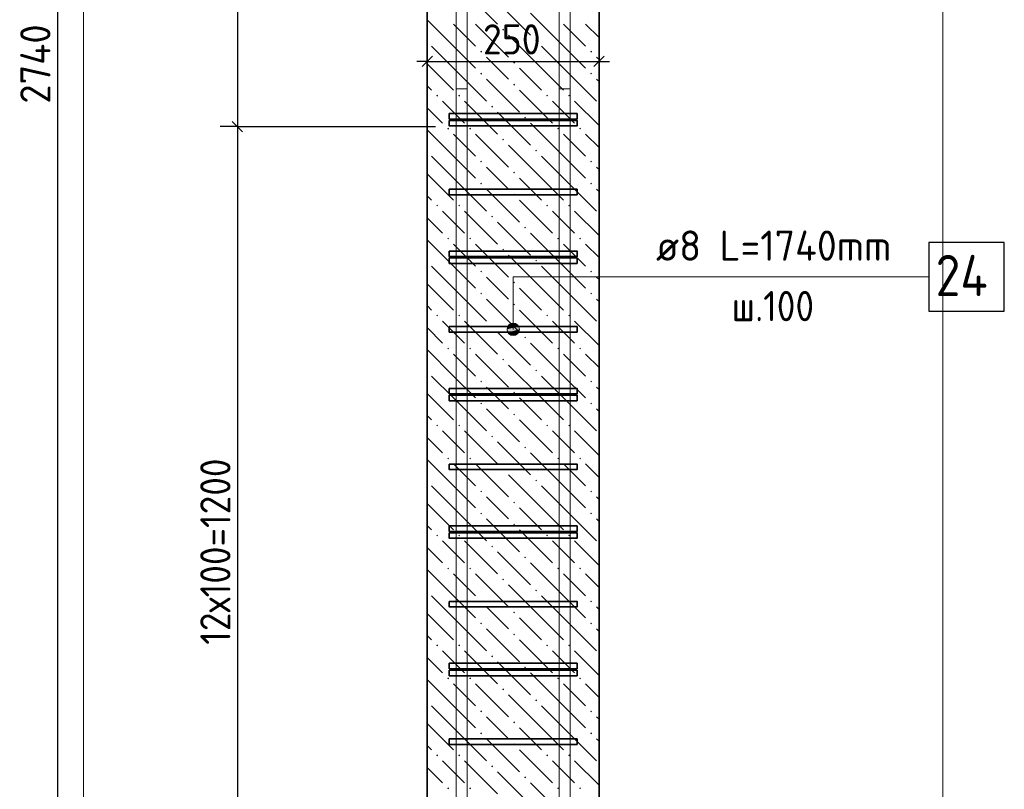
# Model space of a CAD drawing. Header units: millimetres. Extents: x 0 to 42000, y 0 to 29700.
# Tile 8 of 18: x 14042 to 21206, y 6583 to 12183. Entities that reach past the tile are written whole.
import ezdxf

# ---------------------------------------------------------------- set-up
doc = ezdxf.new("R2010")
doc.units = ezdxf.units.MM
doc.linetypes.add('______2', pattern=[270, 200, -70])
for name, color, linetype, lineweight in [('S1 Продольная арматура', 7, 'Continuous', 35), ('Standard', 7, 'Continuous', 25), ('Выпуски арматуры Г-обр.', 52, 'Continuous', 25), ('ЖБ Пилон', 7, 'Continuous', 35), ('Затяжка', 52, 'Continuous', 25), ('Позиционная метка линия выноска', 7, 'Continuous', 13)]:
    doc.layers.add(name, color=color, linetype=linetype, lineweight=lineweight)
doc.layers.add('Хомут', color=7, linetype='Continuous', lineweight=25, true_color=0x6e3c1e)
doc.styles.add('ISOCPEUR', font='txt')

msp = doc.modelspace()

# ---------------------------------------------------------------- hatches: boundary and pattern name
at = {"layer": 'ЖБ Пилон', "linetype": 'Continuous', "lineweight": 18, "transparency": 33554687}
for points in [[(17553, 12110.6), (17559.5, 12117.1), (17566, 12110.6), (17559.5, 12104.1)], [(17793, 12030.6), (17799.5, 12037.1), (17806, 12030.6), (17799.5, 12024.1)], [(17393, 11950.6), (17399.5, 11957.1), (17406, 11950.6), (17399.5, 11944.1)], [(18193, 11950.6), (18199.5, 11957.1), (18206, 11950.6), (18199.5, 11944.1)], [(17633, 11870.6), (17639.5, 11877.1), (17646, 11870.6), (17639.5, 11864.1)], [(17393, 11790.6), (17399.5, 11797.1), (17406, 11790.6), (17399.5, 11784.1)], [(18193, 11790.6), (18199.5, 11797.1), (18206, 11790.6), (18199.5, 11784.1)], [(17633, 11710.6), (17639.5, 11717.1), (17646, 11710.6), (17639.5, 11704.1)], [(17073, 11630.6), (17079.5, 11637.1), (17086, 11630.6), (17079.5, 11624.1)], [(17233, 11630.6), (17239.5, 11637.1), (17246, 11630.6), (17239.5, 11624.1)], [(17873, 11630.6), (17879.5, 11637.1), (17886, 11630.6), (17879.5, 11624.1)], [(18033, 11630.6), (18039.5, 11637.1), (18046, 11630.6), (18039.5, 11624.1)], [(17473, 11550.6), (17479.5, 11557.1), (17486, 11550.6), (17479.5, 11544.1)], [(17713, 11470.6), (17719.5, 11477.1), (17726, 11470.6), (17719.5, 11464.1)], [(17153, 11390.6), (17159.5, 11397.1), (17166, 11390.6), (17159.5, 11384.1)], [(17313, 11390.6), (17319.5, 11397.1), (17326, 11390.6), (17319.5, 11384.1)], [(17953, 11390.6), (17959.5, 11397.1), (17966, 11390.6), (17959.5, 11384.1)], [(18113, 11390.6), (18119.5, 11397.1), (18126, 11390.6), (18119.5, 11384.1)], [(17553, 11310.6), (17559.5, 11317.1), (17566, 11310.6), (17559.5, 11304.1)], [(17793, 11230.6), (17799.5, 11237.1), (17806, 11230.6), (17799.5, 11224.1)], [(17393, 11150.6), (17399.5, 11157.1), (17406, 11150.6), (17399.5, 11144.1)], [(18193, 11150.6), (18199.5, 11157.1), (18206, 11150.6), (18199.5, 11144.1)], [(17633, 11070.6), (17639.5, 11077.1), (17646, 11070.6), (17639.5, 11064.1)], [(17393, 10990.6), (17399.5, 10997.1), (17406, 10990.6), (17399.5, 10984.1)], [(18193, 10990.6), (18199.5, 10997.1), (18206, 10990.6), (18199.5, 10984.1)], [(17633, 10910.6), (17639.5, 10917.1), (17646, 10910.6), (17639.5, 10904.1)], [(17073, 10830.6), (17079.5, 10837.1), (17086, 10830.6), (17079.5, 10824.1)], [(17233, 10830.6), (17239.5, 10837.1), (17246, 10830.6), (17239.5, 10824.1)], [(17873, 10830.6), (17879.5, 10837.1), (17886, 10830.6), (17879.5, 10824.1)], [(18033, 10830.6), (18039.5, 10837.1), (18046, 10830.6), (18039.5, 10824.1)], [(17473, 10750.6), (17479.5, 10757.1), (17486, 10750.6), (17479.5, 10744.1)], [(17713, 10670.6), (17719.5, 10677.1), (17726, 10670.6), (17719.5, 10664.1)], [(17153, 10590.6), (17159.5, 10597.1), (17166, 10590.6), (17159.5, 10584.1)], [(17313, 10590.6), (17319.5, 10597.1), (17326, 10590.6), (17319.5, 10584.1)], [(17953, 10590.6), (17959.5, 10597.1), (17966, 10590.6), (17959.5, 10584.1)], [(18113, 10590.6), (18119.5, 10597.1), (18126, 10590.6), (18119.5, 10584.1)], [(17553, 10510.6), (17559.5, 10517.1), (17566, 10510.6), (17559.5, 10504.1)], [(17793, 10430.6), (17799.5, 10437.1), (17806, 10430.6), (17799.5, 10424.1)], [(17393, 10350.6), (17399.5, 10357.1), (17406, 10350.6), (17399.5, 10344.1)], [(18193, 10350.6), (18199.5, 10357.1), (18206, 10350.6), (18199.5, 10344.1)], [(17633, 10270.6), (17639.5, 10277.1), (17646, 10270.6), (17639.5, 10264.1)], [(17393, 10190.6), (17399.5, 10197.1), (17406, 10190.6), (17399.5, 10184.1)], [(18193, 10190.6), (18199.5, 10197.1), (18206, 10190.6), (18199.5, 10184.1)], [(17633, 10110.6), (17639.5, 10117.1), (17646, 10110.6), (17639.5, 10104.1)], [(17073, 10030.6), (17079.5, 10037.1), (17086, 10030.6), (17079.5, 10024.1)], [(17233, 10030.6), (17239.5, 10037.1), (17246, 10030.6), (17239.5, 10024.1)], [(17873, 10030.6), (17879.5, 10037.1), (17886, 10030.6), (17879.5, 10024.1)], [(18033, 10030.6), (18039.5, 10037.1), (18046, 10030.6), (18039.5, 10024.1)], [(17473, 9950.6), (17479.5, 9957.1), (17486, 9950.6), (17479.5, 9944.1)], [(17713, 9870.6), (17719.5, 9877.1), (17726, 9870.6), (17719.5, 9864.1)], [(17153, 9790.6), (17159.5, 9797.1), (17166, 9790.6), (17159.5, 9784.1)], [(17313, 9790.6), (17319.5, 9797.1), (17326, 9790.6), (17319.5, 9784.1)], [(17953, 9790.6), (17959.5, 9797.1), (17966, 9790.6), (17959.5, 9784.1)], [(18113, 9790.6), (18119.5, 9797.1), (18126, 9790.6), (18119.5, 9784.1)], [(17553, 9710.6), (17559.5, 9717.1), (17566, 9710.6), (17559.5, 9704.1)], [(17793, 9630.6), (17799.5, 9637.1), (17806, 9630.6), (17799.5, 9624.1)], [(17393, 9550.6), (17399.5, 9557.1), (17406, 9550.6), (17399.5, 9544.1)], [(18193, 9550.6), (18199.5, 9557.1), (18206, 9550.6), (18199.5, 9544.1)], [(17633, 9470.6), (17639.5, 9477.1), (17646, 9470.6), (17639.5, 9464.1)], [(17393, 9390.6), (17399.5, 9397.1), (17406, 9390.6), (17399.5, 9384.1)], [(18193, 9390.6), (18199.5, 9397.1), (18206, 9390.6), (18199.5, 9384.1)], [(17633, 9310.6), (17639.5, 9317.1), (17646, 9310.6), (17639.5, 9304.1)], [(17073, 9230.6), (17079.5, 9237.1), (17086, 9230.6), (17079.5, 9224.1)], [(17233, 9230.6), (17239.5, 9237.1), (17246, 9230.6), (17239.5, 9224.1)], [(17873, 9230.6), (17879.5, 9237.1), (17886, 9230.6), (17879.5, 9224.1)], [(18033, 9230.6), (18039.5, 9237.1), (18046, 9230.6), (18039.5, 9224.1)], [(17473, 9150.6), (17479.5, 9157.1), (17486, 9150.6), (17479.5, 9144.1)], [(17713, 9070.6), (17719.5, 9077.1), (17726, 9070.6), (17719.5, 9064.1)], [(17153, 8990.6), (17159.5, 8997.1), (17166, 8990.6), (17159.5, 8984.1)], [(17313, 8990.6), (17319.5, 8997.1), (17326, 8990.6), (17319.5, 8984.1)], [(17953, 8990.6), (17959.5, 8997.1), (17966, 8990.6), (17959.5, 8984.1)], [(18113, 8990.6), (18119.5, 8997.1), (18126, 8990.6), (18119.5, 8984.1)], [(17553, 8910.6), (17559.5, 8917.1), (17566, 8910.6), (17559.5, 8904.1)], [(17793, 8830.6), (17799.5, 8837.1), (17806, 8830.6), (17799.5, 8824.1)], [(17393, 8750.6), (17399.5, 8757.1), (17406, 8750.6), (17399.5, 8744.1)], [(18193, 8750.6), (18199.5, 8757.1), (18206, 8750.6), (18199.5, 8744.1)], [(17633, 8670.6), (17639.5, 8677.1), (17646, 8670.6), (17639.5, 8664.1)], [(17393, 8590.6), (17399.5, 8597.1), (17406, 8590.6), (17399.5, 8584.1)], [(18193, 8590.6), (18199.5, 8597.1), (18206, 8590.6), (18199.5, 8584.1)], [(17633, 8510.6), (17639.5, 8517.1), (17646, 8510.6), (17639.5, 8504.1)], [(17073, 8430.6), (17079.5, 8437.1), (17086, 8430.6), (17079.5, 8424.1)], [(17233, 8430.6), (17239.5, 8437.1), (17246, 8430.6), (17239.5, 8424.1)], [(17873, 8430.6), (17879.5, 8437.1), (17886, 8430.6), (17879.5, 8424.1)], [(18033, 8430.6), (18039.5, 8437.1), (18046, 8430.6), (18039.5, 8424.1)], [(17473, 8350.6), (17479.5, 8357.1), (17486, 8350.6), (17479.5, 8344.1)], [(17713, 8270.6), (17719.5, 8277.1), (17726, 8270.6), (17719.5, 8264.1)], [(17153, 8190.6), (17159.5, 8197.1), (17166, 8190.6), (17159.5, 8184.1)], [(17313, 8190.6), (17319.5, 8197.1), (17326, 8190.6), (17319.5, 8184.1)], [(17953, 8190.6), (17959.5, 8197.1), (17966, 8190.6), (17959.5, 8184.1)], [(18113, 8190.6), (18119.5, 8197.1), (18126, 8190.6), (18119.5, 8184.1)], [(17553, 8110.6), (17559.5, 8117.1), (17566, 8110.6), (17559.5, 8104.1)], [(17793, 8030.6), (17799.5, 8037.1), (17806, 8030.6), (17799.5, 8024.1)], [(17393, 7950.6), (17399.5, 7957.1), (17406, 7950.6), (17399.5, 7944.1)], [(18193, 7950.6), (18199.5, 7957.1), (18206, 7950.6), (18199.5, 7944.1)], [(17633, 7870.6), (17639.5, 7877.1), (17646, 7870.6), (17639.5, 7864.1)], [(17393, 7790.6), (17399.5, 7797.1), (17406, 7790.6), (17399.5, 7784.1)], [(18193, 7790.6), (18199.5, 7797.1), (18206, 7790.6), (18199.5, 7784.1)], [(17633, 7710.6), (17639.5, 7717.1), (17646, 7710.6), (17639.5, 7704.1)], [(17073, 7630.6), (17079.5, 7637.1), (17086, 7630.6), (17079.5, 7624.1)], [(17233, 7630.6), (17239.5, 7637.1), (17246, 7630.6), (17239.5, 7624.1)], [(17873, 7630.6), (17879.5, 7637.1), (17886, 7630.6), (17879.5, 7624.1)], [(18033, 7630.6), (18039.5, 7637.1), (18046, 7630.6), (18039.5, 7624.1)], [(17473, 7550.6), (17479.5, 7557.1), (17486, 7550.6), (17479.5, 7544.1)], [(17713, 7470.6), (17719.5, 7477.1), (17726, 7470.6), (17719.5, 7464.1)], [(17153, 7390.6), (17159.5, 7397.1), (17166, 7390.6), (17159.5, 7384.1)], [(17313, 7390.6), (17319.5, 7397.1), (17326, 7390.6), (17319.5, 7384.1)], [(17953, 7390.6), (17959.5, 7397.1), (17966, 7390.6), (17959.5, 7384.1)], [(18113, 7390.6), (18119.5, 7397.1), (18126, 7390.6), (18119.5, 7384.1)], [(17553, 7310.6), (17559.5, 7317.1), (17566, 7310.6), (17559.5, 7304.1)], [(17793, 7230.6), (17799.5, 7237.1), (17806, 7230.6), (17799.5, 7224.1)], [(17393, 7150.6), (17399.5, 7157.1), (17406, 7150.6), (17399.5, 7144.1)], [(18193, 7150.6), (18199.5, 7157.1), (18206, 7150.6), (18199.5, 7144.1)], [(17633, 7070.6), (17639.5, 7077.1), (17646, 7070.6), (17639.5, 7064.1)], [(17393, 6990.6), (17399.5, 6997.1), (17406, 6990.6), (17399.5, 6984.1)], [(18193, 6990.6), (18199.5, 6997.1), (18206, 6990.6), (18199.5, 6984.1)], [(17633, 6910.6), (17639.5, 6917.1), (17646, 6910.6), (17639.5, 6904.1)], [(17073, 6830.6), (17079.5, 6837.1), (17086, 6830.6), (17079.5, 6824.1)], [(17233, 6830.6), (17239.5, 6837.1), (17246, 6830.6), (17239.5, 6824.1)], [(17873, 6830.6), (17879.5, 6837.1), (17886, 6830.6), (17879.5, 6824.1)], [(18033, 6830.6), (18039.5, 6837.1), (18046, 6830.6), (18039.5, 6824.1)], [(17473, 6750.6), (17479.5, 6757.1), (17486, 6750.6), (17479.5, 6744.1)], [(17713, 6670.6), (17719.5, 6677.1), (17726, 6670.6), (17719.5, 6664.1)], [(17153, 6590.6), (17159.5, 6597.1), (17166, 6590.6), (17159.5, 6584.1)], [(17313, 6590.6), (17319.5, 6597.1), (17326, 6590.6), (17319.5, 6584.1)], [(17953, 6590.6), (17959.5, 6597.1), (17966, 6590.6), (17959.5, 6584.1)], [(18113, 6590.6), (18119.5, 6597.1), (18126, 6590.6), (18119.5, 6584.1)]]:
    msp.add_hatch(color=7, dxfattribs=at).paths.add_polyline_path(points, flags=16)
at = {"layer": 'Позиционная метка линия выноска', "linetype": 'Continuous', "lineweight": 13, "transparency": 33554687}
for points in [[(17655.1, 9968.8), (17610.1, 9968.8), (17593.9, 9952.6)], [(17655.1, 9968.8), (17593.9, 9952.6), (17671.3, 9952.6)], [(17610.1, 9968.8), (17655.1, 9968.8), (17632.6, 9975.1)], [(17671.3, 9952.6), (17593.9, 9952.6), (17587.6, 9930.1)], [(17671.3, 9952.6), (17587.6, 9930.1), (17677.6, 9930.1)], [(17677.6, 9930.1), (17587.6, 9930.1), (17593.9, 9907.6)], [(17677.6, 9930.1), (17593.9, 9907.6), (17671.3, 9907.6)], [(17671.3, 9907.6), (17593.9, 9907.6), (17610.1, 9891.4)], [(17671.3, 9907.6), (17610.1, 9891.4), (17655.1, 9891.4)], [(17655.1, 9891.4), (17610.1, 9891.4), (17632.6, 9885.1)]]:
    msp.add_hatch(color=7, dxfattribs=at).paths.add_polyline_path(points)

# ---------------------------------------------------------------- linework, layer by layer
at = {"layer": 'S1 Продольная арматура', "color": 7, "linetype": 'Continuous', "lineweight": 18, "transparency": 33554687}
for points in [[(17217.6, 5030.1), (17217.5, 18730.3), (17297.6, 19732.1), (17297.6, 26380.1), (17377.6, 26380.1), (17377.6, 19728.9), (17297.5, 18727.1), (17297.6, 5030.1), (17217.6, 5030.1)], [(17217.6, 5030.1), (17217.5, 18730.3), (17297.6, 19732.1), (17297.6, 26380.1), (17377.6, 26380.1), (17377.6, 19728.9), (17297.5, 18727.1), (17297.6, 5030.1), (17217.6, 5030.1)], [(17217.6, 5030.1), (17217.5, 18730.3), (17297.6, 19732.1), (17297.6, 26380.1), (17377.6, 26380.1), (17377.6, 19728.9), (17297.5, 18727.1), (17297.6, 5030.1), (17217.6, 5030.1)], [(17217.6, 5030.1), (17217.5, 18730.3), (17297.6, 19732.1), (17297.6, 26380.1), (17377.6, 26380.1), (17377.6, 19728.9), (17297.5, 18727.1), (17297.6, 5030.1), (17217.6, 5030.1)], [(17217.6, 5030.1), (17217.5, 18730.3), (17297.6, 19732.1), (17297.6, 26380.1), (17377.6, 26380.1), (17377.6, 19728.9), (17297.5, 18727.1), (17297.6, 5030.1), (17217.6, 5030.1)], [(17217.6, 5030.1), (17217.5, 18730.3), (17297.6, 19732.1), (17297.6, 26380.1), (17377.6, 26380.1), (17377.6, 19728.9), (17297.5, 18727.1), (17297.6, 5030.1), (17217.6, 5030.1)], [(17967.6, 5030.1), (17967.7, 18727.1), (17887.6, 19728.9), (17887.6, 26380.1), (17967.6, 26380.1), (17967.6, 19732.1), (18047.7, 18730.3), (18047.6, 5030.1), (17967.6, 5030.1)], [(17967.6, 5030.1), (17967.7, 18727.1), (17887.6, 19728.9), (17887.6, 26380.1), (17967.6, 26380.1), (17967.6, 19732.1), (18047.7, 18730.3), (18047.6, 5030.1), (17967.6, 5030.1)], [(17967.6, 5030.1), (17967.7, 18727.1), (17887.6, 19728.9), (17887.6, 26380.1), (17967.6, 26380.1), (17967.6, 19732.1), (18047.7, 18730.3), (18047.6, 5030.1), (17967.6, 5030.1)], [(17967.6, 5030.1), (17967.7, 18727.1), (17887.6, 19728.9), (17887.6, 26380.1), (17967.6, 26380.1), (17967.6, 19732.1), (18047.7, 18730.3), (18047.6, 5030.1), (17967.6, 5030.1)], [(17967.6, 5030.1), (17967.7, 18727.1), (17887.6, 19728.9), (17887.6, 26380.1), (17967.6, 26380.1), (17967.6, 19732.1), (18047.7, 18730.3), (18047.6, 5030.1), (17967.6, 5030.1)], [(17967.6, 5030.1), (17967.7, 18727.1), (17887.6, 19728.9), (17887.6, 26380.1), (17967.6, 26380.1), (17967.6, 19732.1), (18047.7, 18730.3), (18047.6, 5030.1), (17967.6, 5030.1)]]:
    msp.add_lwpolyline(points, dxfattribs=at)
at = {"layer": 'Standard', "color": 7, "linetype": 'Continuous', "lineweight": -3, "transparency": 33554687}
for p, q in [((14316.2, 18730.1), (14316.2, 5030.1)), ((15625.9, 18405.1), (15625.9, 11405.1)), ((17007.6, 11880.1), (17007.6, 12005.1)), ((18257.6, 11880.1), (18257.6, 12005.1)), ((17007.6, 11880.1), (16932.6, 11880.1)), ((17007.6, 11880.1), (17007.6, 11755.1)), ((17007.6, 11880.1), (17007.6, 11880.1)), ((17007.6, 11880.1), (18257.6, 11880.1)), ((18257.6, 11880.1), (18257.6, 11755.1)), ((18257.6, 11880.1), (18257.6, 11880.1)), ((18257.6, 11880.1), (18332.6, 11880.1)), ((15625.9, 11405.1), (15500.9, 11405.1)), ((15625.9, 11405.1), (15750.9, 11405.1)), ((15625.9, 11405.1), (17067.6, 11405.1)), ((15625.9, 11405.1), (15625.9, 5405.1))]:
    msp.add_line(p, q, dxfattribs=at)
at = {"layer": 'Standard', "color": 7, "linetype": 'Continuous', "lineweight": 25, "transparency": 33554687}
for p, q in [((16970.1, 11842.6), (17045.1, 11917.6)), ((18220.1, 11842.6), (18295.1, 11917.6)), ((15588.4, 11442.6), (15663.4, 11367.6))]:
    msp.add_line(p, q, dxfattribs=at)
at = {"layer": 'Standard', "color": 254, "linetype": 'Continuous', "lineweight": 13, "true_color": 0xc4c4ff, "transparency": 33554687}
msp.add_lwpolyline([(14507.6, 1530.1), (20757.6, 1530.1), (20757.6, 27230.1), (14507.6, 27230.1), (14507.6, 1530.1)], dxfattribs=at)
at = {"layer": 'Выпуски арматуры Г-обр.', "color": 7, "linetype": '______2', "lineweight": 13, "transparency": 33554687}
for points in [[(17297.6, 11680.1), (17297.6, 3724.5), (17290.6, 3674.3), (17273.4, 3622.1), (17246.4, 3574), (17213.3, 3534.4), (17173.7, 3501.3), (17125.6, 3474.3), (17073.4, 3457.1), (17023.1, 3450.1), (15247.6, 3450.1), (15247.6, 3530.1), (17017.6, 3530.1), (17055.2, 3535.3), (17093.3, 3547.9), (17128.1, 3567.4), (17156.5, 3591.1), (17180.3, 3619.5), (17199.8, 3654.4), (17212.3, 3692.5), (17217.6, 3730.1), (17217.6, 11680.1), (17297.6, 11680.1)], [(17297.6, 11680.1), (17297.6, 3724.5), (17290.6, 3674.3), (17273.4, 3622.1), (17246.4, 3574), (17213.3, 3534.4), (17173.7, 3501.3), (17125.6, 3474.3), (17073.4, 3457.1), (17023.1, 3450.1), (15247.6, 3450.1), (15247.6, 3530.1), (17017.6, 3530.1), (17055.2, 3535.3), (17093.3, 3547.9), (17128.1, 3567.4), (17156.5, 3591.1), (17180.3, 3619.5), (17199.8, 3654.4), (17212.3, 3692.5), (17217.6, 3730.1), (17217.6, 11680.1), (17297.6, 11680.1)], [(17297.6, 11680.1), (17297.6, 3724.5), (17290.6, 3674.3), (17273.4, 3622.1), (17246.4, 3574), (17213.3, 3534.4), (17173.7, 3501.3), (17125.6, 3474.3), (17073.4, 3457.1), (17023.1, 3450.1), (15247.6, 3450.1), (15247.6, 3530.1), (17017.6, 3530.1), (17055.2, 3535.3), (17093.3, 3547.9), (17128.1, 3567.4), (17156.5, 3591.1), (17180.3, 3619.5), (17199.8, 3654.4), (17212.3, 3692.5), (17217.6, 3730.1), (17217.6, 11680.1), (17297.6, 11680.1)], [(17297.6, 11680.1), (17297.6, 3724.5), (17290.6, 3674.3), (17273.4, 3622.1), (17246.4, 3574), (17213.3, 3534.4), (17173.7, 3501.3), (17125.6, 3474.3), (17073.4, 3457.1), (17023.1, 3450.1), (15247.6, 3450.1), (15247.6, 3530.1), (17017.6, 3530.1), (17055.2, 3535.3), (17093.3, 3547.9), (17128.1, 3567.4), (17156.5, 3591.1), (17180.3, 3619.5), (17199.8, 3654.4), (17212.3, 3692.5), (17217.6, 3730.1), (17217.6, 11680.1), (17297.6, 11680.1)], [(17297.6, 11680.1), (17297.6, 3724.5), (17290.6, 3674.3), (17273.4, 3622.1), (17246.4, 3574), (17213.3, 3534.4), (17173.7, 3501.3), (17125.6, 3474.3), (17073.4, 3457.1), (17023.1, 3450.1), (15247.6, 3450.1), (15247.6, 3530.1), (17017.6, 3530.1), (17055.2, 3535.3), (17093.3, 3547.9), (17128.1, 3567.4), (17156.5, 3591.1), (17180.3, 3619.5), (17199.8, 3654.4), (17212.3, 3692.5), (17217.6, 3730.1), (17217.6, 11680.1), (17297.6, 11680.1)], [(17297.6, 11680.1), (17297.6, 3724.5), (17290.6, 3674.3), (17273.4, 3622.1), (17246.4, 3574), (17213.3, 3534.4), (17173.7, 3501.3), (17125.6, 3474.3), (17073.4, 3457.1), (17023.1, 3450.1), (15247.6, 3450.1), (15247.6, 3530.1), (17017.6, 3530.1), (17055.2, 3535.3), (17093.3, 3547.9), (17128.1, 3567.4), (17156.5, 3591.1), (17180.3, 3619.5), (17199.8, 3654.4), (17212.3, 3692.5), (17217.6, 3730.1), (17217.6, 11680.1), (17297.6, 11680.1)], [(18047.6, 11680.1), (18047.6, 3730.1), (18052.8, 3692.5), (18065.4, 3654.4), (18084.9, 3619.5), (18108.6, 3591.1), (18137, 3567.4), (18171.9, 3547.9), (18210, 3535.3), (18247.5, 3530.1), (20017.6, 3530.1), (20017.6, 3450.1), (18242, 3450.1), (18191.8, 3457.1), (18139.5, 3474.3), (18091.4, 3501.3), (18051.8, 3534.4), (18018.7, 3574), (17991.8, 3622.1), (17974.6, 3674.3), (17967.6, 3724.5), (17967.6, 11680.1), (18047.6, 11680.1)], [(18047.6, 11680.1), (18047.6, 3730.1), (18052.8, 3692.5), (18065.4, 3654.4), (18084.9, 3619.5), (18108.6, 3591.1), (18137, 3567.4), (18171.9, 3547.9), (18210, 3535.3), (18247.5, 3530.1), (20017.6, 3530.1), (20017.6, 3450.1), (18242, 3450.1), (18191.8, 3457.1), (18139.5, 3474.3), (18091.4, 3501.3), (18051.8, 3534.4), (18018.7, 3574), (17991.8, 3622.1), (17974.6, 3674.3), (17967.6, 3724.5), (17967.6, 11680.1), (18047.6, 11680.1)], [(18047.6, 11680.1), (18047.6, 3730.1), (18052.8, 3692.5), (18065.4, 3654.4), (18084.9, 3619.5), (18108.6, 3591.1), (18137, 3567.4), (18171.9, 3547.9), (18210, 3535.3), (18247.5, 3530.1), (20017.6, 3530.1), (20017.6, 3450.1), (18242, 3450.1), (18191.8, 3457.1), (18139.5, 3474.3), (18091.4, 3501.3), (18051.8, 3534.4), (18018.7, 3574), (17991.8, 3622.1), (17974.6, 3674.3), (17967.6, 3724.5), (17967.6, 11680.1), (18047.6, 11680.1)], [(18047.6, 11680.1), (18047.6, 3730.1), (18052.8, 3692.5), (18065.4, 3654.4), (18084.9, 3619.5), (18108.6, 3591.1), (18137, 3567.4), (18171.9, 3547.9), (18210, 3535.3), (18247.5, 3530.1), (20017.6, 3530.1), (20017.6, 3450.1), (18242, 3450.1), (18191.8, 3457.1), (18139.5, 3474.3), (18091.4, 3501.3), (18051.8, 3534.4), (18018.7, 3574), (17991.8, 3622.1), (17974.6, 3674.3), (17967.6, 3724.5), (17967.6, 11680.1), (18047.6, 11680.1)], [(18047.6, 11680.1), (18047.6, 3730.1), (18052.8, 3692.5), (18065.4, 3654.4), (18084.9, 3619.5), (18108.6, 3591.1), (18137, 3567.4), (18171.9, 3547.9), (18210, 3535.3), (18247.5, 3530.1), (20017.6, 3530.1), (20017.6, 3450.1), (18242, 3450.1), (18191.8, 3457.1), (18139.5, 3474.3), (18091.4, 3501.3), (18051.8, 3534.4), (18018.7, 3574), (17991.8, 3622.1), (17974.6, 3674.3), (17967.6, 3724.5), (17967.6, 11680.1), (18047.6, 11680.1)], [(18047.6, 11680.1), (18047.6, 3730.1), (18052.8, 3692.5), (18065.4, 3654.4), (18084.9, 3619.5), (18108.6, 3591.1), (18137, 3567.4), (18171.9, 3547.9), (18210, 3535.3), (18247.5, 3530.1), (20017.6, 3530.1), (20017.6, 3450.1), (18242, 3450.1), (18191.8, 3457.1), (18139.5, 3474.3), (18091.4, 3501.3), (18051.8, 3534.4), (18018.7, 3574), (17991.8, 3622.1), (17974.6, 3674.3), (17967.6, 3724.5), (17967.6, 11680.1), (18047.6, 11680.1)]]:
    msp.add_lwpolyline(points, dxfattribs=at)
at = {"layer": 'ЖБ Пилон', "color": 7, "linetype": 'Continuous', "lineweight": 35, "transparency": 33554687}
for p, q in [((17007.6, 18730.1), (17007.6, 5030.1)), ((18257.6, 5030.1), (18257.6, 18730.1))]:
    msp.add_line(p, q, dxfattribs=at)
at = {"layer": 'ЖБ Пилон', "color": 9, "linetype": 'Continuous', "lineweight": 18, "true_color": 0xc7c7c7, "transparency": 33554687}
for p, q in [((17279.5, 12390.6), (17519.5, 12150.6)), ((17519.5, 12310.6), (17759.5, 12070.6)), ((17199.5, 11990.6), (17007.6, 12182.5)), ((17999.5, 11990.6), (17759.5, 12230.6)), ((17199.5, 12150.6), (17359.5, 11990.6)), ((17359.5, 12150.6), (17599.5, 11910.6)), ((17999.5, 12150.6), (18159.5, 11990.6)), ((18159.5, 12150.6), (18257.6, 12052.5)), ((17839.5, 11830.6), (17599.5, 12070.6)), ((17039.5, 11990.6), (17199.5, 11830.6)), ((17199.5, 11990.6), (17359.5, 11830.6)), ((17839.5, 11990.6), (17999.5, 11830.6)), ((17999.5, 11990.6), (18159.5, 11830.6)), ((17519.5, 11830.6), (17439.5, 11910.6)), ((18257.6, 11892.5), (18239.5, 11910.6)), ((17039.5, 11830.6), (17007.6, 11862.5)), ((17039.5, 11830.6), (17199.5, 11670.6)), ((17199.5, 11830.6), (17439.5, 11590.6)), ((17599.5, 11750.6), (17519.5, 11830.6)), ((17679.5, 11830.6), (17839.5, 11670.6)), ((17839.5, 11830.6), (17999.5, 11670.6)), ((17999.5, 11830.6), (18239.5, 11590.6)), ((17439.5, 11750.6), (17679.5, 11510.6)), ((18239.5, 11750.6), (18257.6, 11732.5)), ((17007.6, 11702.5), (17039.5, 11670.6)), ((17679.5, 11670.6), (17919.5, 11430.6)), ((17007.6, 11542.5), (17119.5, 11430.6)), ((17199.5, 11510.6), (17119.5, 11590.6)), ((17279.5, 11590.6), (17519.5, 11350.6)), ((17999.5, 11510.6), (17919.5, 11590.6)), ((18079.5, 11590.6), (18257.6, 11412.5)), ((17279.5, 11430.6), (17199.5, 11510.6)), ((17519.5, 11510.6), (17759.5, 11270.6)), ((18079.5, 11430.6), (17999.5, 11510.6)), ((17999.5, 11190.6), (17759.5, 11430.6)), ((17199.5, 11190.6), (17007.6, 11382.5)), ((17199.5, 11350.6), (17359.5, 11190.6)), ((17359.5, 11350.6), (17599.5, 11110.6)), ((17999.5, 11350.6), (18159.5, 11190.6)), ((18159.5, 11350.6), (18257.6, 11252.5)), ((17839.5, 11030.6), (17599.5, 11270.6)), ((17039.5, 11190.6), (17199.5, 11030.6)), ((17199.5, 11190.6), (17359.5, 11030.6)), ((17839.5, 11190.6), (17999.5, 11030.6)), ((17999.5, 11190.6), (18159.5, 11030.6)), ((17519.5, 11030.6), (17439.5, 11110.6)), ((18257.6, 11092.5), (18239.5, 11110.6)), ((17039.5, 11030.6), (17007.6, 11062.5)), ((17039.5, 11030.6), (17199.5, 10870.6)), ((17199.5, 11030.6), (17439.5, 10790.6)), ((17599.5, 10950.6), (17519.5, 11030.6)), ((17679.5, 11030.6), (17839.5, 10870.6)), ((17839.5, 11030.6), (17999.5, 10870.6)), ((17999.5, 11030.6), (18239.5, 10790.6)), ((17007.6, 10902.5), (17039.5, 10870.6)), ((17439.5, 10950.6), (17679.5, 10710.6)), ((18239.5, 10950.6), (18257.6, 10932.5)), ((17679.5, 10870.6), (17919.5, 10630.6)), ((17199.5, 10710.6), (17119.5, 10790.6)), ((17279.5, 10790.6), (17519.5, 10550.6)), ((17999.5, 10710.6), (17919.5, 10790.6)), ((18079.5, 10790.6), (18257.6, 10612.5)), ((17007.6, 10742.5), (17119.5, 10630.6)), ((17279.5, 10630.6), (17199.5, 10710.6)), ((17519.5, 10710.6), (17759.5, 10470.6)), ((18079.5, 10630.6), (17999.5, 10710.6)), ((17999.5, 10390.6), (17759.5, 10630.6)), ((17199.5, 10390.6), (17007.6, 10582.5)), ((17199.5, 10550.6), (17359.5, 10390.6)), ((17359.5, 10550.6), (17599.5, 10310.6)), ((17999.5, 10550.6), (18159.5, 10390.6)), ((18159.5, 10550.6), (18257.6, 10452.5)), ((17839.5, 10230.6), (17599.5, 10470.6)), ((17039.5, 10390.6), (17199.5, 10230.6)), ((17199.5, 10390.6), (17359.5, 10230.6)), ((17839.5, 10390.6), (17999.5, 10230.6)), ((17999.5, 10390.6), (18159.5, 10230.6)), ((17039.5, 10230.6), (17007.6, 10262.5)), ((17519.5, 10230.6), (17439.5, 10310.6)), ((18257.6, 10292.5), (18239.5, 10310.6)), ((17039.5, 10230.6), (17199.5, 10070.6)), ((17199.5, 10230.6), (17439.5, 9990.6)), ((17599.5, 10150.6), (17519.5, 10230.6)), ((17679.5, 10230.6), (17839.5, 10070.6)), ((17839.5, 10230.6), (17999.5, 10070.6)), ((17999.5, 10230.6), (18239.5, 9990.6)), ((17007.6, 10102.5), (17039.5, 10070.6)), ((17439.5, 10150.6), (17679.5, 9910.6)), ((18239.5, 10150.6), (18257.6, 10132.5)), ((17679.5, 10070.6), (17919.5, 9830.6)), ((17199.5, 9910.6), (17119.5, 9990.6)), ((17279.5, 9990.6), (17519.5, 9750.6)), ((17999.5, 9910.6), (17919.5, 9990.6)), ((18079.5, 9990.6), (18257.6, 9812.5)), ((17007.6, 9942.5), (17119.5, 9830.6)), ((17279.5, 9830.6), (17199.5, 9910.6)), ((17519.5, 9910.6), (17759.5, 9670.6)), ((18079.5, 9830.6), (17999.5, 9910.6)), ((17999.5, 9590.6), (17759.5, 9830.6)), ((17199.5, 9590.6), (17007.6, 9782.5)), ((17199.5, 9750.6), (17359.5, 9590.6)), ((17359.5, 9750.6), (17599.5, 9510.6)), ((17999.5, 9750.6), (18159.5, 9590.6)), ((18159.5, 9750.6), (18257.6, 9652.5)), ((17839.5, 9430.6), (17599.5, 9670.6)), ((17039.5, 9590.6), (17199.5, 9430.6)), ((17199.5, 9590.6), (17359.5, 9430.6)), ((17839.5, 9590.6), (17999.5, 9430.6)), ((17999.5, 9590.6), (18159.5, 9430.6)), ((17039.5, 9430.6), (17007.6, 9462.5)), ((17519.5, 9430.6), (17439.5, 9510.6)), ((18257.6, 9492.5), (18239.5, 9510.6)), ((17039.5, 9430.6), (17199.5, 9270.6)), ((17199.5, 9430.6), (17439.5, 9190.6)), ((17599.5, 9350.6), (17519.5, 9430.6)), ((17679.5, 9430.6), (17839.5, 9270.6)), ((17839.5, 9430.6), (17999.5, 9270.6)), ((17999.5, 9430.6), (18239.5, 9190.6)), ((17439.5, 9350.6), (17679.5, 9110.6)), ((18239.5, 9350.6), (18257.6, 9332.5)), ((17007.6, 9302.5), (17039.5, 9270.6)), ((17679.5, 9270.6), (17919.5, 9030.6)), ((17199.5, 9110.6), (17119.5, 9190.6)), ((17279.5, 9190.6), (17519.5, 8950.6)), ((17999.5, 9110.6), (17919.5, 9190.6)), ((18079.5, 9190.6), (18257.6, 9012.5)), ((17007.6, 9142.5), (17119.5, 9030.6)), ((17279.5, 9030.6), (17199.5, 9110.6)), ((17519.5, 9110.6), (17759.5, 8870.6)), ((18079.5, 9030.6), (17999.5, 9110.6)), ((17999.5, 8790.6), (17759.5, 9030.6)), ((17199.5, 8790.6), (17007.6, 8982.5)), ((17199.5, 8950.6), (17359.5, 8790.6)), ((17359.5, 8950.6), (17599.5, 8710.6)), ((17999.5, 8950.6), (18159.5, 8790.6)), ((18159.5, 8950.6), (18257.6, 8852.5)), ((17839.5, 8630.6), (17599.5, 8870.6)), ((17039.5, 8790.6), (17199.5, 8630.6)), ((17199.5, 8790.6), (17359.5, 8630.6)), ((17839.5, 8790.6), (17999.5, 8630.6)), ((17999.5, 8790.6), (18159.5, 8630.6)), ((17519.5, 8630.6), (17439.5, 8710.6)), ((18257.6, 8692.5), (18239.5, 8710.6)), ((17039.5, 8630.6), (17007.6, 8662.5)), ((17039.5, 8630.6), (17199.5, 8470.6)), ((17199.5, 8630.6), (17439.5, 8390.6)), ((17599.5, 8550.6), (17519.5, 8630.6)), ((17679.5, 8630.6), (17839.5, 8470.6)), ((17839.5, 8630.6), (17999.5, 8470.6)), ((17999.5, 8630.6), (18239.5, 8390.6)), ((17439.5, 8550.6), (17679.5, 8310.6)), ((18239.5, 8550.6), (18257.6, 8532.5)), ((17007.6, 8502.5), (17039.5, 8470.6)), ((17679.5, 8470.6), (17919.5, 8230.6)), ((17199.5, 8310.6), (17119.5, 8390.6)), ((17279.5, 8390.6), (17519.5, 8150.6)), ((17999.5, 8310.6), (17919.5, 8390.6)), ((18079.5, 8390.6), (18257.6, 8212.5)), ((17007.6, 8342.5), (17119.5, 8230.6)), ((17279.5, 8230.6), (17199.5, 8310.6)), ((17519.5, 8310.6), (17759.5, 8070.6)), ((18079.5, 8230.6), (17999.5, 8310.6)), ((17199.5, 7990.6), (17007.6, 8182.5)), ((17999.5, 7990.6), (17759.5, 8230.6)), ((17199.5, 8150.6), (17359.5, 7990.6)), ((17359.5, 8150.6), (17599.5, 7910.6)), ((17999.5, 8150.6), (18159.5, 7990.6)), ((18159.5, 8150.6), (18257.6, 8052.5)), ((17839.5, 7830.6), (17599.5, 8070.6)), ((17039.5, 7990.6), (17199.5, 7830.6)), ((17199.5, 7990.6), (17359.5, 7830.6)), ((17839.5, 7990.6), (17999.5, 7830.6)), ((17999.5, 7990.6), (18159.5, 7830.6)), ((17519.5, 7830.6), (17439.5, 7910.6)), ((18257.6, 7892.5), (18239.5, 7910.6)), ((17039.5, 7830.6), (17007.6, 7862.5)), ((17039.5, 7830.6), (17199.5, 7670.6)), ((17199.5, 7830.6), (17439.5, 7590.6)), ((17599.5, 7750.6), (17519.5, 7830.6)), ((17679.5, 7830.6), (17839.5, 7670.6)), ((17839.5, 7830.6), (17999.5, 7670.6)), ((17999.5, 7830.6), (18239.5, 7590.6)), ((17439.5, 7750.6), (17679.5, 7510.6)), ((18239.5, 7750.6), (18257.6, 7732.5)), ((17007.6, 7702.5), (17039.5, 7670.6)), ((17679.5, 7670.6), (17919.5, 7430.6)), ((17007.6, 7542.5), (17119.5, 7430.6)), ((17199.5, 7510.6), (17119.5, 7590.6)), ((17279.5, 7590.6), (17519.5, 7350.6)), ((17999.5, 7510.6), (17919.5, 7590.6)), ((18079.5, 7590.6), (18257.6, 7412.5)), ((17279.5, 7430.6), (17199.5, 7510.6)), ((17519.5, 7510.6), (17759.5, 7270.6)), ((18079.5, 7430.6), (17999.5, 7510.6)), ((17199.5, 7190.6), (17007.6, 7382.5)), ((17999.5, 7190.6), (17759.5, 7430.6)), ((17199.5, 7350.6), (17359.5, 7190.6)), ((17359.5, 7350.6), (17599.5, 7110.6)), ((17999.5, 7350.6), (18159.5, 7190.6)), ((18159.5, 7350.6), (18257.6, 7252.5)), ((17839.5, 7030.6), (17599.5, 7270.6)), ((17039.5, 7190.6), (17199.5, 7030.6)), ((17199.5, 7190.6), (17359.5, 7030.6)), ((17839.5, 7190.6), (17999.5, 7030.6)), ((17999.5, 7190.6), (18159.5, 7030.6)), ((17519.5, 7030.6), (17439.5, 7110.6)), ((18257.6, 7092.5), (18239.5, 7110.6)), ((17039.5, 7030.6), (17007.6, 7062.5)), ((17039.5, 7030.6), (17199.5, 6870.6)), ((17199.5, 7030.6), (17439.5, 6790.6)), ((17599.5, 6950.6), (17519.5, 7030.6)), ((17679.5, 7030.6), (17839.5, 6870.6)), ((17839.5, 7030.6), (17999.5, 6870.6)), ((17999.5, 7030.6), (18239.5, 6790.6)), ((17439.5, 6950.6), (17679.5, 6710.6)), ((18239.5, 6950.6), (18257.6, 6932.5)), ((17007.6, 6902.5), (17039.5, 6870.6)), ((17679.5, 6870.6), (17919.5, 6630.6)), ((17007.6, 6742.5), (17119.5, 6630.6)), ((17199.5, 6710.6), (17119.5, 6790.6)), ((17279.5, 6790.6), (17519.5, 6550.6)), ((17999.5, 6710.6), (17919.5, 6790.6)), ((18079.5, 6790.6), (18257.6, 6612.5)), ((17279.5, 6630.6), (17199.5, 6710.6)), ((17519.5, 6710.6), (17759.5, 6470.6)), ((18079.5, 6630.6), (17999.5, 6710.6)), ((17999.5, 6390.6), (17759.5, 6630.6))]:
    msp.add_line(p, q, dxfattribs=at)
at = {"layer": 'Затяжка', "color": 7, "linetype": 'Continuous', "lineweight": 35, "transparency": 33554687}
for points in [[(17167.6, 11500.1), (18097.6, 11500.1), (18097.6, 11460.1), (17167.6, 11460.1), (17167.6, 11500.1)], [(17167.6, 11500.1), (18097.6, 11500.1), (18097.6, 11460.1), (17167.6, 11460.1), (17167.6, 11500.1)], [(17167.6, 10500.1), (18097.6, 10500.1), (18097.6, 10460.1), (17167.6, 10460.1), (17167.6, 10500.1)], [(17167.6, 10500.1), (18097.6, 10500.1), (18097.6, 10460.1), (17167.6, 10460.1), (17167.6, 10500.1)], [(17167.6, 9500.1), (18097.6, 9500.1), (18097.6, 9460.1), (17167.6, 9460.1), (17167.6, 9500.1)], [(17167.6, 9500.1), (18097.6, 9500.1), (18097.6, 9460.1), (17167.6, 9460.1), (17167.6, 9500.1)], [(17167.6, 8500.1), (18097.6, 8500.1), (18097.6, 8460.1), (17167.6, 8460.1), (17167.6, 8500.1)], [(17167.6, 8500.1), (18097.6, 8500.1), (18097.6, 8460.1), (17167.6, 8460.1), (17167.6, 8500.1)], [(17167.6, 7500.1), (18097.6, 7500.1), (18097.6, 7460.1), (17167.6, 7460.1), (17167.6, 7500.1)], [(17167.6, 7500.1), (18097.6, 7500.1), (18097.6, 7460.1), (17167.6, 7460.1), (17167.6, 7500.1)]]:
    msp.add_lwpolyline(points, dxfattribs=at)
at = {"layer": 'Позиционная метка линия выноска', "color": 7, "linetype": 'Continuous', "lineweight": 13, "transparency": 33554687}
for p, q in [((17632.6, 9975.1), (17632.6, 9975.1)), ((17587.6, 9930.1), (17587.6, 9930.1)), ((17677.6, 9930.1), (17677.6, 9930.1)), ((17632.6, 9885.1), (17632.6, 9885.1))]:
    msp.add_line(p, q, dxfattribs=at)
msp.add_lwpolyline([(20655.6, 10311.9), (17632.6, 10311.9), (17632.6, 9930.1)], dxfattribs=at)
msp.add_circle((17632.6, 9930.1), 45, dxfattribs=at)
at = {"layer": 'Хомут', "color": 7, "linetype": 'Continuous', "lineweight": 35, "transparency": 33554687}
for points in [[(17167.6, 11450.1), (18097.6, 11450.1), (18097.6, 11410.1), (17167.6, 11410.1), (17167.6, 11450.1)], [(17167.6, 11450.1), (18097.6, 11450.1), (18097.6, 11410.1), (17167.6, 11410.1), (17167.6, 11450.1)], [(17167.6, 10950.1), (18097.6, 10950.1), (18097.6, 10910.1), (17167.6, 10910.1), (17167.6, 10950.1)], [(17167.6, 10950.1), (18097.6, 10950.1), (18097.6, 10910.1), (17167.6, 10910.1), (17167.6, 10950.1)], [(17167.6, 10450.1), (18097.6, 10450.1), (18097.6, 10410.1), (17167.6, 10410.1), (17167.6, 10450.1)], [(17167.6, 10450.1), (18097.6, 10450.1), (18097.6, 10410.1), (17167.6, 10410.1), (17167.6, 10450.1)], [(17167.6, 9950.1), (18097.6, 9950.1), (18097.6, 9910.1), (17167.6, 9910.1), (17167.6, 9950.1)], [(17167.6, 9950.1), (18097.6, 9950.1), (18097.6, 9910.1), (17167.6, 9910.1), (17167.6, 9950.1)], [(17167.6, 9450.1), (18097.6, 9450.1), (18097.6, 9410.1), (17167.6, 9410.1), (17167.6, 9450.1)], [(17167.6, 9450.1), (18097.6, 9450.1), (18097.6, 9410.1), (17167.6, 9410.1), (17167.6, 9450.1)], [(17167.6, 8950.1), (18097.6, 8950.1), (18097.6, 8910.1), (17167.6, 8910.1), (17167.6, 8950.1)], [(17167.6, 8950.1), (18097.6, 8950.1), (18097.6, 8910.1), (17167.6, 8910.1), (17167.6, 8950.1)], [(17167.6, 8450.1), (18097.6, 8450.1), (18097.6, 8410.1), (17167.6, 8410.1), (17167.6, 8450.1)], [(17167.6, 8450.1), (18097.6, 8450.1), (18097.6, 8410.1), (17167.6, 8410.1), (17167.6, 8450.1)], [(17167.6, 7950.1), (18097.6, 7950.1), (18097.6, 7910.1), (17167.6, 7910.1), (17167.6, 7950.1)], [(17167.6, 7950.1), (18097.6, 7950.1), (18097.6, 7910.1), (17167.6, 7910.1), (17167.6, 7950.1)], [(17167.6, 7450.1), (18097.6, 7450.1), (18097.6, 7410.1), (17167.6, 7410.1), (17167.6, 7450.1)], [(17167.6, 7450.1), (18097.6, 7450.1), (18097.6, 7410.1), (17167.6, 7410.1), (17167.6, 7450.1)], [(17167.6, 6950.1), (18097.6, 6950.1), (18097.6, 6910.1), (17167.6, 6910.1), (17167.6, 6950.1)], [(17167.6, 6950.1), (18097.6, 6950.1), (18097.6, 6910.1), (17167.6, 6910.1), (17167.6, 6950.1)]]:
    msp.add_lwpolyline(points, dxfattribs=at)
at = {"layer": 'Хомут', "color": 7, "linetype": 'Continuous', "lineweight": 25, "transparency": 33554687}
msp.add_lwpolyline([(20655.6, 10061.9), (21205.6, 10061.9), (21205.6, 10561.9), (20655.6, 10561.9), (20655.6, 10061.9)], dxfattribs=at)

# ---------------------------------------------------------------- texts
at = {"layer": 'Standard', "color": 7, "linetype": 'Continuous', "lineweight": 25, "transparency": 33554687, "char_height": 220, "attachment_point": 7, "rotation": 90, "style": 'ISOCPEUR'}
for s, insert, width in [('\\W0.93;2740', (14266.2, 11572.1), 740.379), ('\\W0.90;12х100=1200', (15575.9, 7635.1), 1659.828)]:
    msp.add_mtext(s, dxfattribs=dict(at, insert=insert, width=width))
at = {"layer": 'Standard', "color": 7, "linetype": 'Continuous', "lineweight": 25, "transparency": 33554687, "insert": (17412.6, 11930.1), "char_height": 220, "width": 561.996, "attachment_point": 7, "style": 'ISOCPEUR'}
msp.add_mtext('\\W0.91;250', dxfattribs=at)
at = {"layer": 'Хомут', "color": 7, "linetype": 'Continuous', "lineweight": 13, "transparency": 33554687, "attachment_point": 7, "style": 'ISOCPEUR'}
for s, insert, char_height, width in [('\\W0.96;ø8 L=1740mm ', (18671.4, 10429.2), 220, 2018.394), ('\\W0.88;24', (20705.6, 10171.9), 300, 581.99), ('\\W0.90;ш.100 ', (19221.5, 9989.2), 220, 912.893)]:
    msp.add_mtext(s, dxfattribs=dict(at, insert=insert, char_height=char_height, width=width))

doc.saveas('drawing.dxf')
